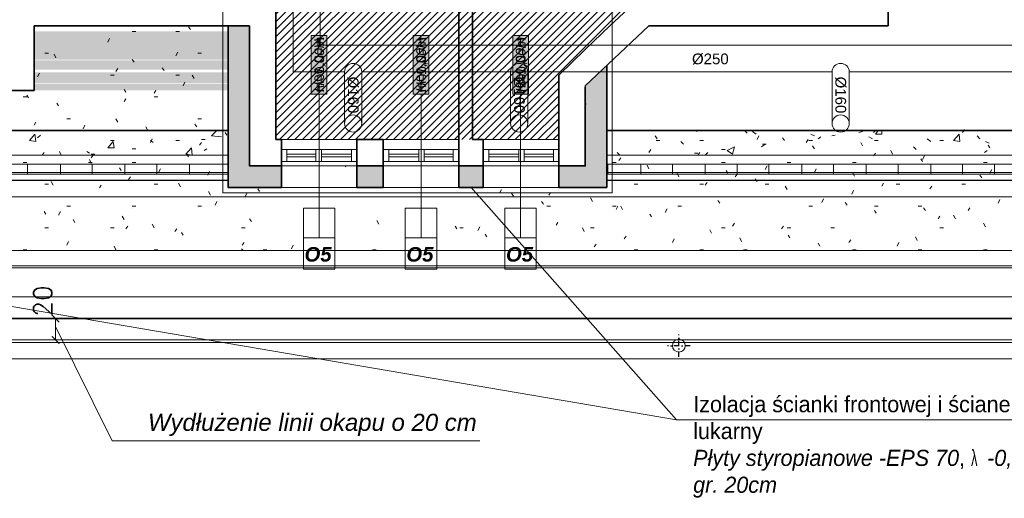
# Model space of a CAD drawing. Header units: millimetres. Extents: x -740 to 33545, y -26688 to 22494.
# Tile 56 of 256: x 10553 to 11469, y 5886 to 6331. Entities that reach past the tile are written whole.
import ezdxf
from ezdxf.lldxf.tags import DXFTag

# ---------------------------------------------------------------- set-up
doc = ezdxf.new("R2010")
doc.units = ezdxf.units.MM
doc.header["$MEASUREMENT"] = 0
for name, pattern in [('AUSGEZOGEN', [0]), ('CENTERX2', [101.6, 63.5, -12.7, 12.7, -12.7]), ('STRICHPUNKTX2', [2, 1, -0.5, 0, -0.5])]:
    doc.linetypes.add(name, pattern=pattern)
doc.layers.get('Defpoints').update_dxf_attribs({"color": 252})
doc.layers.add('_B___I__', color=252, linetype='AUSGEZOGEN')
doc.layers.add('_IS_EKO_Opis_Wentylacja', color=7, linetype='CENTERX2')
for name, color, linetype, lineweight in [('_IS_EKO_Wentylacja_Czerpnia', 72, 'Continuous', 20), ('_IS_Nawiew', 5, 'Continuous', 20), ('A_istniejące ściany', 252, 'Continuous', 35), ('A_izolacja', 252, 'Continuous', 9), ('A_l.przerywana', 252, 'ICAD_ISO03W100', 9), ('A_l.widokowa', 252, 'Continuous', 18), ('A_okna wymieniane', 252, 'Continuous', 15), ('A_opisy', 252, 'Continuous', 15), ('l. przerywana', 252, 'ICAD_ISO03W100', 9), ('l.przerywana', 252, 'ICAD_ISO03W100', 5), ('linia opisowa', 252, 'Continuous', 9), ('Nowe_820-G Rysunki Obrazki_Nr_pióra__1', 252, 'Continuous', 13), ('Nowe_820-G Rysunki Obrazki_Nr_pióra__101', 252, 'Continuous', 5), ('Nowe_820-G Rysunki Obrazki_Nr_pióra__19', 252, 'Continuous', 0), ('Nowe_820-G Rysunki Obrazki_Nr_pióra__22', 252, 'Continuous', 25), ('Nowe_820-G Rysunki Obrazki_Nr_pióra__23', 252, 'Continuous', 15), ('wymiarowanie', 252, 'Continuous', 9)]:
    doc.layers.add(name, color=color, linetype=linetype, lineweight=lineweight)
doc.layers.add('UWAGI_podłoga na legarachdo rozbiórki', color=252, linetype='Continuous', lineweight=13, plot=False)
doc.styles.add('Arial', font='arial.ttf')
doc.styles.add('ARIALL', font='GOTHIC.TTF', dxfattribs={"height": 40})
doc.styles.add('styl2', font='simplex.shx')
tags = doc.linetypes.add('ICAD_ISO03W100', pattern=[30, 12, -18]).pattern_tags.tags
tags[6:7] = [DXFTag(74, 4), DXFTag(75, 0), DXFTag(340, '0'), DXFTag(46, 1.0), DXFTag(50, 0.0), DXFTag(44, 0.0), DXFTag(45, 0.0)]
tags[4:5] = [DXFTag(74, 4), DXFTag(75, 0), DXFTag(340, '0'), DXFTag(46, 1.0), DXFTag(50, 0.0), DXFTag(44, 0.0), DXFTag(45, 0.0)]
doc.dimstyles.new('Skala 1-100', dxfattribs={"dimtxt": 17, "dimasz": 7, "dimexe": 1, "dimexo": 1, "dimgap": 1.5, "dimtad": 1, "dimdec": 1, "dimrnd": 0.5, "dimtxsty": 'styl2', "dimblk": 'ARCHTICK', "dimcen": 7, "dimadec": 0, "dimazin": 0, "dimtfac": 1, "dimtdec": 1, "dimtmove": 1, "dimatfit": 3, "dimldrblk": 'ARCHTICK', "dimfxl": 0, "dimlwd": -1, "dimlwe": -1, "dimarcsym": 0})

# ---------------------------------------------------------------- blocks, each defined once
blk = doc.blocks.new('_ArchTick')
at = {"color": 0, "linetype": 'ByBlock', "const_width": 0.15}
blk.add_lwpolyline([(-0.5, -0.5), (0.5, 0.5)], dxfattribs=at)
blk = doc.blocks.new('*D1882')
at = {"layer": 'Defpoints', "color": 0}
for p in [(10618.28, 6053.28), (10586.16, 6033.28), (10618.28, 6033.28)]:
    blk.add_point(p, dxfattribs=at)
at = {"layer": 'wymiarowanie', "color": 0}
for p, q in [((10601.16, 6053.28), (10585.16, 6053.28)), ((10586.16, 6053.28), (10586.16, 6033.28)), ((10601.16, 6033.28), (10585.16, 6033.28))]:
    blk.add_line(p, q, dxfattribs=at)
at = {"layer": 'wymiarowanie', "color": 0, "xscale": 7, "yscale": 7, "zscale": 7}
for p, rotation in [((10586.16, 6053.28), 90), ((10586.16, 6033.28), 270)]:
    blk.add_blockref('_ArchTick', p, dxfattribs=dict(at, rotation=rotation))
at = {"layer": 'wymiarowanie', "color": 0, "insert": (10574.23, 6069.53), "char_height": 17, "attachment_point": 5, "rotation": 90, "style": 'styl2'}
blk.add_mtext('20', dxfattribs=at)

msp = doc.modelspace()

# ---------------------------------------------------------------- hatches: boundary and pattern name
at = {"layer": 'A_izolacja'}
h = msp.add_hatch(dxfattribs=at)
h.set_pattern_fill('OCTAGON', color=256, scale=5, style=0)
h.set_pattern_definition([(315, (0, 1.45), (5.0000015, -1e-15), [2.05061, -5.02046]), (0, (1.45, 0), (5, 5), [2.1, -2.9]), (45, (3.55, 0), (6e-16, 5.0000015), [2.05061, -5.02046]), (135, (5, 3.55), (-5.0000015, 6e-16), [2.05061, -5.02046]), (225, (1.45, 5), (-1e-15, -5.0000015), [2.05061, -5.02046]), (270, (0, 3.55), (5, -5), [2.1, -2.9])])
h.paths.add_polyline_path([(10746.74, 6189.27), (10746.74, 6187.58), (10746.74, 6181.65), (10746.74, 6175.2), (10796.37, 6175.2), (10796.37, 6195.2), (10766.74, 6195.2), (10766.74, 6325.58), (10746.74, 6325.58), (10746.74, 6228.22), (10746.74, 6205.36), (10746.74, 6196.89)])
h.paths.add_polyline_path([(11054.61, 6175.2), (11099.16, 6175.2), (11099.16, 6181.65), (11099.16, 6187.58), (11099.16, 6189.27), (11099.16, 6196.89), (11099.16, 6205.36), (11099.16, 6228.22), (11099.16, 6288.56), (11079.16, 6269.7), (11079.16, 6254.46), (11079.16, 6195.2), (11054.61, 6195.2)])
h.paths.add_polyline_path([(10891.2, 6175.2), (10891.2, 6195.2), (10866.65, 6195.2), (10866.65, 6175.2)])
h.paths.add_polyline_path([(10984.33, 6175.2), (10984.33, 6195.2), (10961.47, 6195.2), (10961.47, 6175.2)])
at = {"layer": 'A_opisy', "ltscale": 0.3}
for points in [[(10824.21, 6316.75), (10824.21, 6262.2), (10838.81, 6262.2), (10838.81, 6316.75)], [(10824.21, 6316.75), (10824.21, 6262.2), (10838.81, 6262.2), (10838.81, 6316.75)], [(10824.21, 6316.75), (10824.21, 6262.2), (10838.81, 6262.2), (10838.81, 6316.75)], [(10824.21, 6316.75), (10824.21, 6262.2), (10838.81, 6262.2), (10838.81, 6316.75)], [(10919.03, 6316.75), (10919.03, 6262.2), (10933.64, 6262.2), (10933.64, 6316.75)], [(10919.03, 6316.75), (10919.03, 6262.2), (10933.64, 6262.2), (10933.64, 6316.75)], [(10919.03, 6316.75), (10919.03, 6262.2), (10933.64, 6262.2), (10933.64, 6316.75)], [(10919.03, 6316.75), (10919.03, 6262.2), (10933.64, 6262.2), (10933.64, 6316.75)], [(11011.74, 6316.75), (11011.74, 6262.2), (11026.35, 6262.2), (11026.35, 6316.75)], [(11011.74, 6316.75), (11011.74, 6262.2), (11026.35, 6262.2), (11026.35, 6316.75)], [(11011.74, 6316.75), (11011.74, 6262.2), (11026.35, 6262.2), (11026.35, 6316.75)], [(11011.74, 6316.75), (11011.74, 6262.2), (11026.35, 6262.2), (11026.35, 6316.75)]]:
    msp.add_hatch(color=256, dxfattribs=at).paths.add_polyline_path(points)
at = {"layer": 'Nowe_820-G Rysunki Obrazki_Nr_pióra__1', "linetype": 'Continuous', "lineweight": 0}
for points in [[(10566.08, 6319.66), (10766.74, 6319.66), (10766.74, 6320.5), (10566.08, 6320.5)], [(10566.08, 6318.81), (10766.74, 6318.81), (10766.74, 6319.66), (10566.08, 6319.66)], [(10566.08, 6317.96), (10766.74, 6317.96), (10766.74, 6318.81), (10566.08, 6318.81)], [(10566.08, 6317.12), (10766.74, 6317.12), (10766.74, 6317.96), (10566.08, 6317.96)], [(10566.08, 6316.27), (10766.74, 6316.27), (10766.74, 6317.12), (10566.08, 6317.12)], [(10566.08, 6315.42), (10766.74, 6315.42), (10766.74, 6316.27), (10566.08, 6316.27)], [(10566.08, 6314.58), (10766.74, 6314.58), (10766.74, 6315.42), (10566.08, 6315.42)], [(10566.08, 6313.73), (10766.74, 6313.73), (10766.74, 6314.58), (10566.08, 6314.58)], [(10566.08, 6312.88), (10766.74, 6312.88), (10766.74, 6313.73), (10566.08, 6313.73)], [(10566.08, 6312.04), (10766.74, 6312.04), (10766.74, 6312.88), (10566.08, 6312.88)], [(10566.08, 6311.19), (10766.74, 6311.19), (10766.74, 6312.04), (10566.08, 6312.04)], [(10566.08, 6310.34), (10766.74, 6310.34), (10766.74, 6311.19), (10566.08, 6311.19)], [(10566.08, 6309.5), (10766.74, 6309.5), (10766.74, 6310.34), (10566.08, 6310.34)], [(10566.08, 6308.65), (10766.74, 6308.65), (10766.74, 6309.5), (10566.08, 6309.5)], [(10566.08, 6307.8), (10766.74, 6307.8), (10766.74, 6308.65), (10566.08, 6308.65)], [(10566.08, 6306.96), (10766.74, 6306.96), (10766.74, 6307.8), (10566.08, 6307.8)], [(10566.08, 6306.11), (10766.74, 6306.11), (10766.74, 6306.96), (10566.08, 6306.96)], [(10566.08, 6305.26), (10766.74, 6305.26), (10766.74, 6306.11), (10566.08, 6306.11)], [(10566.08, 6304.42), (10766.74, 6304.42), (10766.74, 6305.26), (10566.08, 6305.26)], [(10566.08, 6303.57), (10766.74, 6303.57), (10766.74, 6304.42), (10566.08, 6304.42)], [(10566.08, 6302.72), (10766.74, 6302.72), (10766.74, 6303.57), (10566.08, 6303.57)], [(10566.08, 6301.88), (10766.74, 6301.88), (10766.74, 6302.72), (10566.08, 6302.72)], [(10566.08, 6301.03), (10766.74, 6301.03), (10766.74, 6301.88), (10566.08, 6301.88)], [(10566.08, 6300.18), (10766.74, 6300.18), (10766.74, 6301.03), (10566.08, 6301.03)], [(10566.08, 6299.34), (10766.74, 6299.34), (10766.74, 6300.18), (10566.08, 6300.18)], [(10566.08, 6298.49), (10766.74, 6298.49), (10766.74, 6299.34), (10566.08, 6299.34)], [(10566.08, 6297.64), (10766.74, 6297.64), (10766.74, 6298.49), (10566.08, 6298.49)], [(10566.08, 6296.8), (10766.74, 6296.8), (10766.74, 6297.64), (10566.08, 6297.64)], [(10566.08, 6295.95), (10766.74, 6295.95), (10766.74, 6296.8), (10566.08, 6296.8)], [(10566.08, 6295.1), (10766.74, 6295.1), (10766.74, 6295.95), (10566.08, 6295.95)], [(10566.08, 6294.26), (10766.74, 6294.26), (10766.74, 6295.1), (10566.08, 6295.1)], [(10566.08, 6292.56), (10766.74, 6292.56), (10766.74, 6293.41), (10566.08, 6293.41)], [(10566.08, 6291.72), (10766.74, 6291.72), (10766.74, 6292.56), (10566.08, 6292.56)], [(10566.08, 6290.87), (10766.74, 6290.87), (10766.74, 6291.72), (10566.08, 6291.72)], [(10566.08, 6290.02), (10766.74, 6290.02), (10766.74, 6290.87), (10566.08, 6290.87)], [(10566.08, 6289.18), (10766.74, 6289.18), (10766.74, 6290.02), (10566.08, 6290.02)], [(10566.08, 6288.33), (10766.74, 6288.33), (10766.74, 6289.18), (10566.08, 6289.18)], [(10566.08, 6287.48), (10766.74, 6287.48), (10766.74, 6288.33), (10566.08, 6288.33)], [(10566.08, 6286.64), (10766.74, 6286.64), (10766.74, 6287.48), (10566.08, 6287.48)], [(10566.08, 6285.79), (10766.74, 6285.79), (10766.74, 6286.64), (10566.08, 6286.64)], [(10566.08, 6284.94), (10766.74, 6284.94), (10766.74, 6285.79), (10566.08, 6285.79)], [(10566.08, 6281.56), (10766.74, 6281.56), (10766.74, 6282.4), (10566.08, 6282.4)], [(10566.08, 6280.71), (10766.74, 6280.71), (10766.74, 6281.56), (10566.08, 6281.56)], [(10566.08, 6279.86), (10766.74, 6279.86), (10766.74, 6280.71), (10566.08, 6280.71)], [(10566.08, 6279.02), (10766.74, 6279.02), (10766.74, 6279.86), (10566.08, 6279.86)], [(10566.08, 6278.17), (10766.74, 6278.17), (10766.74, 6279.02), (10566.08, 6279.02)], [(10566.08, 6277.32), (10766.74, 6277.32), (10766.74, 6278.17), (10566.08, 6278.17)], [(10566.08, 6276.48), (10766.74, 6276.48), (10766.74, 6277.32), (10566.08, 6277.32)], [(10566.08, 6275.63), (10766.74, 6275.63), (10766.74, 6276.48), (10566.08, 6276.48)], [(10566.08, 6274.78), (10766.74, 6274.78), (10766.74, 6275.63), (10566.08, 6275.63)], [(10566.08, 6273.94), (10766.74, 6273.94), (10766.74, 6274.78), (10566.08, 6274.78)], [(10566.08, 6273.09), (10766.74, 6273.09), (10766.74, 6273.94), (10566.08, 6273.94)], [(10566.08, 6272.24), (10766.74, 6272.24), (10766.74, 6273.09), (10566.08, 6273.09)], [(10566.08, 6270.55), (10766.74, 6270.55), (10766.74, 6271.4), (10566.08, 6271.4)], [(10566.08, 6269.7), (10766.74, 6269.7), (10766.74, 6270.55), (10566.08, 6270.55)], [(10566.08, 6265.47), (10766.74, 6265.47), (10766.74, 6269.7), (10566.08, 6269.7)]]:
    msp.add_hatch(color=256, dxfattribs=at).paths.add_polyline_path(points)
at = {"layer": 'UWAGI_podłoga na legarachdo rozbiórki'}
h = msp.add_hatch(dxfattribs=at)
h.set_pattern_fill('ANSI31', color=256, scale=40, style=0)
h.paths.add_polyline_path([(10566.08, 6820.04), (11336.55, 6820.04), (11336.55, 6350.14), (10566.08, 6350.14)])
h.paths.add_polyline_path([(11128.27, 6350.14), (10791.29, 6350.14), (10791.29, 6219.75), (11054.61, 6219.75), (11054.61, 6279.86)])

# ---------------------------------------------------------------- linework, layer by layer
at = {"layer": '_B___I__', "linetype": 'STRICHPUNKTX2', "ltscale": 5}
for p, q in [((11166.34, 6017.46), (11166.34, 6038.46)), ((11176.84, 6027.96), (11155.84, 6027.96))]:
    msp.add_line(p, q, dxfattribs=at)
at = {"layer": '_IS_EKO_Wentylacja_Czerpnia'}
msp.add_line((10656.92, 6155.68), (10656.92, 6155.68), dxfattribs=at)
at = {"layer": '_IS_Nawiew'}
for p, q in [((10832.39, 6393.05), (10832.39, 6307.7)), ((10807.39, 6368.05), (10807.39, 6282.7)), ((10832.39, 6307.7), (11670.67, 6307.7)), ((10807.39, 6282.7), (10855.11, 6282.7)), ((10855.11, 6234.75), (10855.11, 6282.7)), ((10871.11, 6282.7), (11308.93, 6282.7)), ((10871.11, 6234.75), (10871.11, 6282.7)), ((11009.75, 6234.75), (11009.75, 6282.7)), ((11025.75, 6234.75), (11025.75, 6282.7)), ((11308.93, 6234.75), (11308.93, 6282.7)), ((11324.93, 6282.7), (11501.12, 6282.7)), ((11324.93, 6234.75), (11324.93, 6282.7))]:
    msp.add_line(p, q, dxfattribs=at)
for centre in [(10863.11, 6234.75), (11017.75, 6234.75), (11316.93, 6234.75)]:
    msp.add_circle(centre, 8, dxfattribs=at)
for centre in [(10863.11, 6282.7), (11017.75, 6282.7), (11316.93, 6282.7)]:
    msp.add_arc(centre, 8, 0.00311, 180.00296, dxfattribs=at)
at = {"layer": 'A_istniejące ściany', "linetype": 'Continuous'}
for points in [[(11361.1, 6325.58), (11361.1, 6825.12)], [(10961.47, 6795.48), (10961.47, 6236.68)], [(10974.17, 6795.48), (10974.17, 6236.68)], [(10791.29, 6350.14), (10791.29, 6236.68)], [(11128.27, 6350.14), (11102.02, 6325.58)], [(10566.08, 6325.58), (10566.08, 6290.02)], [(10766.74, 6325.58), (10566.08, 6325.58)], [(10766.74, 6325.58), (10566.08, 6325.58)], [(10566.08, 6325.58), (10566.08, 6265.47)], [(11079.16, 6269.7), (11138.43, 6325.58)], [(11079.16, 6303.57), (11102.02, 6325.58)], [(11138.43, 6325.58), (11079.16, 6269.7)], [(11336.55, 6325.58), (11138.43, 6325.58)], [(11361.1, 6325.58), (11138.43, 6325.58)], [(11079.16, 6303.57), (11054.61, 6279.86)], [(11054.61, 6279.86), (11054.61, 6195.2)], [(10566.08, 6265.47), (10177.46, 6265.47)], [(10791.29, 6219.75), (10791.29, 6236.68)], [(10961.47, 6219.75), (10961.47, 6236.68)], [(10974.17, 6219.75), (10974.17, 6236.68)], [(10791.29, 6219.75), (10796.37, 6219.75)], [(10796.37, 6195.2), (10796.37, 6219.75)], [(10796.37, 6195.2), (10796.37, 6219.75)], [(10796.37, 6195.2), (10796.37, 6219.75)], [(10866.65, 6219.75), (10891.2, 6219.75)], [(10866.65, 6195.2), (10866.65, 6219.75)], [(10866.65, 6195.2), (10866.65, 6219.75)], [(10866.65, 6195.2), (10866.65, 6219.75)], [(10891.2, 6195.2), (10891.2, 6219.75)], [(10891.2, 6195.2), (10891.2, 6219.75)], [(10891.2, 6195.2), (10891.2, 6219.75)], [(10961.47, 6195.2), (10961.47, 6219.75)], [(10961.47, 6195.2), (10961.47, 6219.75)], [(10961.47, 6195.2), (10961.47, 6219.75)], [(10984.33, 6219.75), (10974.17, 6219.75)], [(10984.33, 6195.2), (10984.33, 6219.75)], [(10984.33, 6195.2), (10984.33, 6219.75)], [(10984.33, 6195.2), (10984.33, 6219.75)], [(10866.65, 6199.43), (10866.65, 6210.44)], [(10866.65, 6210.44), (10866.65, 6199.43)], [(10891.2, 6210.44), (10891.2, 6199.43)], [(10891.2, 6210.44), (10891.2, 6199.43)], [(10961.47, 6199.43), (10961.47, 6210.44)], [(10961.47, 6210.44), (10961.47, 6199.43)], [(10984.33, 6210.44), (10984.33, 6199.43)], [(10984.33, 6210.44), (10984.33, 6199.43)], [(10866.65, 6195.2), (10866.65, 6196.89)], [(10891.2, 6195.2), (10891.2, 6196.89)], [(10961.47, 6195.2), (10961.47, 6196.89)], [(10984.33, 6195.2), (10984.33, 6196.89)], [(10866.65, 6195.2), (10891.2, 6195.2)], [(10984.33, 6195.2), (10961.47, 6195.2)]]:
    msp.add_lwpolyline(points, dxfattribs=at)
at = {"layer": 'A_izolacja', "lineweight": 35}
for p, q in [((10032.36, 6228.22), (10746.74, 6228.22)), ((10796.37, 6195.2), (10796.37, 6175.2)), ((11054.61, 6195.2), (11054.61, 6175.2))]:
    msp.add_line(p, q, dxfattribs=at)
for points in [[(11099.16, 6228.22), (11707.39, 6228.22), (11709.08, 7556.64), (11261.19, 7553.25), (11261.19, 7013.08), (11169.43, 7013.08)], [(10796.37, 6175.2), (10746.74, 6175.2), (10746.74, 6325.58)], [(10796.37, 6195.2), (10766.74, 6195.2), (10766.74, 6325.58)], [(11054.61, 6175.2), (11099.16, 6175.2), (11099.16, 6288.86)], [(11054.61, 6195.2), (11079.16, 6195.2), (11079.16, 6268.86)]]:
    msp.add_lwpolyline(points, dxfattribs=at)
for points in [[(10866.65, 6195.2), (10891.2, 6195.2), (10891.2, 6175.2), (10866.65, 6175.2)], [(10961.47, 6195.2), (10984.33, 6195.2), (10984.33, 6175.2), (10961.47, 6175.2)]]:
    msp.add_lwpolyline(points, close=True, dxfattribs=at)
at = {"layer": 'A_l.przerywana', "lineweight": 35}
msp.add_lwpolyline([(8847.19, 7722.4), (8847.19, 6053.28), (11882.33, 6053.28), (11882.33, 7728.19), (11086.25, 7728.19), (11086.25, 7188.02), (9643.26, 7188.02), (9643.26, 7722.4)], close=True, dxfattribs=at)
at = {"layer": 'A_l.przerywana', "ltscale": 0.5}
msp.add_lwpolyline([(10741.74, 6170.2), (11104.16, 6170.2), (11104.16, 6451.25), (10741.74, 6451.25)], close=True, dxfattribs=at)
at = {"layer": 'A_l.przerywana', "linetype": 'ICAD_ISO03W100', "lineweight": 13}
for points in [[(8910.37, 6116.46), (11819.15, 6116.46)], [(8867.19, 6073.28), (11819.15, 6073.28)]]:
    msp.add_lwpolyline(points, dxfattribs=at)
at = {"layer": 'A_l.widokowa'}
for p in [(10796.37, 6175.2), (11061.38, 6175.2)]:
    msp.add_line(p, (11054.61, 6175.2), dxfattribs=at)
for points in [[(8809.69, 7759.9), (8809.69, 6015.78), (11919.83, 6015.78), (11919.83, 7765.69), (11048.75, 7765.69), (11048.75, 7225.52), (9680.76, 7225.52), (9680.76, 7759.9)], [(8824.69, 7744.9), (8824.69, 6030.78), (11904.83, 6030.78), (11904.83, 7750.69), (11063.75, 7750.69), (11063.75, 7210.52), (9665.76, 7210.52), (9665.76, 7744.9)], [(8827.19, 7742.4), (8827.19, 6033.28), (11902.33, 6033.28), (11902.33, 7748.19), (11066.25, 7748.19), (11066.25, 7208.02), (9663.26, 7208.02), (9663.26, 7742.4)], [(8894.25, 7675.33), (8894.25, 6100.34), (11835.26, 6100.34), (11835.26, 7681.13), (11133.32, 7681.13), (11133.32, 7140.95), (9596.19, 7140.95), (9596.19, 7675.33)], [(8896.25, 7673.33), (8896.25, 6102.34), (11833.26, 6102.34), (11833.26, 7679.13), (11135.32, 7679.13), (11135.32, 7138.95), (9594.19, 7138.95), (9594.19, 7673.33)]]:
    msp.add_lwpolyline(points, close=True, dxfattribs=at)
at = {"layer": 'A_okna wymieniane', "linetype": 'Continuous'}
for points in [[(10801.45, 6210.44), (10796.37, 6210.44)], [(10796.37, 6210.44), (10796.37, 6199.43)], [(10796.37, 6210.44), (10796.37, 6199.43)], [(10866.65, 6210.44), (10796.37, 6210.44)], [(10801.45, 6199.43), (10801.45, 6210.44)], [(10801.45, 6210.44), (10801.45, 6199.43)], [(10801.45, 6210.44), (10828.55, 6210.44)], [(10828.55, 6206.2), (10801.45, 6206.2)], [(10801.45, 6206.2), (10801.45, 6203.66)], [(10801.45, 6206.2), (10801.45, 6203.66)], [(10828.55, 6206.2), (10801.45, 6206.2)], [(10833.63, 6210.44), (10828.55, 6210.44)], [(10828.55, 6210.44), (10828.55, 6199.43)], [(10828.55, 6210.44), (10828.55, 6199.43)], [(10828.55, 6203.66), (10828.55, 6206.2)], [(10828.55, 6206.2), (10828.55, 6203.66)], [(10833.63, 6199.43), (10833.63, 6210.44)], [(10833.63, 6210.44), (10833.63, 6199.43)], [(10833.63, 6210.44), (10861.57, 6210.44)], [(10861.57, 6206.2), (10833.63, 6206.2)], [(10833.63, 6206.2), (10833.63, 6203.66)], [(10833.63, 6206.2), (10833.63, 6203.66)], [(10861.57, 6206.2), (10833.63, 6206.2)], [(10866.65, 6210.44), (10861.57, 6210.44)], [(10861.57, 6210.44), (10861.57, 6199.43)], [(10861.57, 6210.44), (10861.57, 6199.43)], [(10861.57, 6203.66), (10861.57, 6206.2)], [(10861.57, 6206.2), (10861.57, 6203.66)], [(10896.28, 6210.44), (10891.2, 6210.44)], [(10961.47, 6210.44), (10891.2, 6210.44)], [(10896.28, 6199.43), (10896.28, 6210.44)], [(10896.28, 6210.44), (10896.28, 6199.43)], [(10896.28, 6210.44), (10924.22, 6210.44)], [(10924.22, 6206.2), (10896.28, 6206.2)], [(10896.28, 6206.2), (10896.28, 6203.66)], [(10896.28, 6206.2), (10896.28, 6203.66)], [(10924.22, 6206.2), (10896.28, 6206.2)], [(10929.3, 6210.44), (10924.22, 6210.44)], [(10924.22, 6210.44), (10924.22, 6199.43)], [(10924.22, 6210.44), (10924.22, 6199.43)], [(10924.22, 6203.66), (10924.22, 6206.2)], [(10924.22, 6206.2), (10924.22, 6203.66)], [(10929.3, 6199.43), (10929.3, 6210.44)], [(10929.3, 6210.44), (10929.3, 6199.43)], [(10929.3, 6210.44), (10956.39, 6210.44)], [(10956.39, 6206.2), (10929.3, 6206.2)], [(10929.3, 6206.2), (10929.3, 6203.66)], [(10929.3, 6206.2), (10929.3, 6203.66)], [(10956.39, 6206.2), (10929.3, 6206.2)], [(10961.47, 6210.44), (10956.39, 6210.44)], [(10956.39, 6210.44), (10956.39, 6199.43)], [(10956.39, 6210.44), (10956.39, 6199.43)], [(10956.39, 6203.66), (10956.39, 6206.2)], [(10956.39, 6206.2), (10956.39, 6203.66)], [(10989.41, 6210.44), (10984.33, 6210.44)], [(11054.61, 6210.44), (10984.33, 6210.44)], [(10989.41, 6199.43), (10989.41, 6210.44)], [(10989.41, 6210.44), (10989.41, 6199.43)], [(10989.41, 6210.44), (11017.35, 6210.44)], [(11017.35, 6206.2), (10989.41, 6206.2)], [(10989.41, 6206.2), (10989.41, 6203.66)], [(10989.41, 6206.2), (10989.41, 6203.66)], [(11017.35, 6206.2), (10989.41, 6206.2)], [(11022.43, 6210.44), (11017.35, 6210.44)], [(11017.35, 6210.44), (11017.35, 6199.43)], [(11017.35, 6210.44), (11017.35, 6199.43)], [(11017.35, 6203.66), (11017.35, 6206.2)], [(11017.35, 6206.2), (11017.35, 6203.66)], [(11022.43, 6199.43), (11022.43, 6210.44)], [(11022.43, 6210.44), (11022.43, 6199.43)], [(11022.43, 6210.44), (11049.53, 6210.44)], [(11049.53, 6206.2), (11022.43, 6206.2)], [(11022.43, 6206.2), (11022.43, 6203.66)], [(11022.43, 6206.2), (11022.43, 6203.66)], [(11049.53, 6206.2), (11022.43, 6206.2)], [(11054.61, 6210.44), (11049.53, 6210.44)], [(11049.53, 6210.44), (11049.53, 6199.43)], [(11049.53, 6210.44), (11049.53, 6199.43)], [(11049.53, 6203.66), (11049.53, 6206.2)], [(11049.53, 6206.2), (11049.53, 6203.66)], [(11054.61, 6199.43), (11054.61, 6210.44)], [(11054.61, 6210.44), (11054.61, 6199.43)], [(10796.37, 6199.43), (10801.45, 6199.43)], [(10796.37, 6199.43), (10866.65, 6199.43)], [(10801.45, 6203.66), (10828.55, 6203.66)], [(10801.45, 6203.66), (10828.55, 6203.66)], [(10828.55, 6199.43), (10801.45, 6199.43)], [(10828.55, 6199.43), (10833.63, 6199.43)], [(10833.63, 6203.66), (10861.57, 6203.66)], [(10833.63, 6203.66), (10861.57, 6203.66)], [(10861.57, 6199.43), (10833.63, 6199.43)], [(10861.57, 6199.43), (10866.65, 6199.43)], [(10891.2, 6199.43), (10896.28, 6199.43)], [(10891.2, 6199.43), (10961.47, 6199.43)], [(10896.28, 6203.66), (10924.22, 6203.66)], [(10896.28, 6203.66), (10924.22, 6203.66)], [(10924.22, 6199.43), (10896.28, 6199.43)], [(10924.22, 6199.43), (10929.3, 6199.43)], [(10929.3, 6203.66), (10956.39, 6203.66)], [(10929.3, 6203.66), (10956.39, 6203.66)], [(10956.39, 6199.43), (10929.3, 6199.43)], [(10956.39, 6199.43), (10961.47, 6199.43)], [(10984.33, 6199.43), (10989.41, 6199.43)], [(10984.33, 6199.43), (11054.61, 6199.43)], [(10989.41, 6203.66), (11017.35, 6203.66)], [(10989.41, 6203.66), (11017.35, 6203.66)], [(11017.35, 6199.43), (10989.41, 6199.43)], [(11017.35, 6199.43), (11022.43, 6199.43)], [(11022.43, 6203.66), (11049.53, 6203.66)], [(11022.43, 6203.66), (11049.53, 6203.66)], [(11049.53, 6199.43), (11022.43, 6199.43)], [(11049.53, 6199.43), (11054.61, 6199.43)]]:
    msp.add_lwpolyline(points, dxfattribs=at)
at = {"layer": 'A_opisy'}
for p, q in [((10831.51, 6261.93), (10831.51, 6128.46)), ((10926.34, 6261.93), (10926.34, 6128.46)), ((11019.05, 6261.93), (11019.05, 6128.46))]:
    msp.add_line(p, q, dxfattribs=at)
at = {"layer": 'A_opisy', "ltscale": 0.3}
for points in [[(10824.21, 6316.75), (10824.21, 6262.2), (10838.81, 6262.2), (10838.81, 6316.75)], [(10824.21, 6316.75), (10824.21, 6262.2), (10838.81, 6262.2), (10838.81, 6316.75)], [(10824.21, 6316.75), (10824.21, 6262.2), (10838.81, 6262.2), (10838.81, 6316.75)], [(10824.21, 6316.75), (10824.21, 6262.2), (10838.81, 6262.2), (10838.81, 6316.75)], [(10919.03, 6316.75), (10919.03, 6262.2), (10933.64, 6262.2), (10933.64, 6316.75)], [(10919.03, 6316.75), (10919.03, 6262.2), (10933.64, 6262.2), (10933.64, 6316.75)], [(10919.03, 6316.75), (10919.03, 6262.2), (10933.64, 6262.2), (10933.64, 6316.75)], [(10919.03, 6316.75), (10919.03, 6262.2), (10933.64, 6262.2), (10933.64, 6316.75)], [(11011.74, 6316.75), (11011.74, 6262.2), (11026.35, 6262.2), (11026.35, 6316.75)], [(11011.74, 6316.75), (11011.74, 6262.2), (11026.35, 6262.2), (11026.35, 6316.75)], [(11011.74, 6316.75), (11011.74, 6262.2), (11026.35, 6262.2), (11026.35, 6316.75)], [(11011.74, 6316.75), (11011.74, 6262.2), (11026.35, 6262.2), (11026.35, 6316.75)], [(10816.9, 6155.86), (10816.9, 6128.46), (10831.51, 6128.46), (10831.51, 6155.86)], [(10831.51, 6155.86), (10831.51, 6128.46), (10846.11, 6128.46), (10846.11, 6155.86)], [(10911.73, 6155.86), (10911.73, 6128.46), (10926.34, 6128.46), (10926.34, 6155.86)], [(10926.34, 6155.86), (10926.34, 6128.46), (10940.94, 6128.46), (10940.94, 6155.86)], [(11004.44, 6155.86), (11004.44, 6128.46), (11019.05, 6128.46), (11019.05, 6155.86)], [(11019.05, 6155.86), (11019.05, 6128.46), (11033.65, 6128.46), (11033.65, 6155.86)], [(10846.11, 6128.46), (10846.11, 6099.25), (10816.9, 6099.25), (10816.9, 6128.46)], [(10940.94, 6128.46), (10940.94, 6099.25), (10911.73, 6099.25), (10911.73, 6128.46)], [(11033.65, 6128.46), (11033.65, 6099.25), (11004.44, 6099.25), (11004.44, 6128.46)]]:
    msp.add_lwpolyline(points, close=True, dxfattribs=at)
at = {"layer": 'l. przerywana', "ltscale": 0.2}
msp.add_circle((11166.34, 6027.96), 6, dxfattribs=at)
at = {"layer": 'l.przerywana'}
msp.add_lwpolyline([(9904.19, 7702.4), (8867.19, 7702.4), (8867.19, 6073.28), (11862.33, 6073.28), (11862.33, 7708.19), (11106.25, 7708.19), (11106.25, 7168.02), (9904.19, 7168.02), (9904.19, 7702.4), (8867.19, 7702.4)], dxfattribs=at)
msp.add_lwpolyline([(9904.19, 7702.4), (8867.19, 7702.4), (8867.19, 6073.28), (11862.33, 6073.28), (11862.33, 7708.19), (11106.25, 7708.19), (11106.25, 7168.02), (9904.19, 7168.02), (9904.19, 7702.4), (8867.19, 7702.4)], dxfattribs=at)
msp.add_lwpolyline([(8910.51, 7659.07), (8910.51, 6116.61), (11819, 6116.61), (11819, 7664.86), (11149.58, 7664.86), (11149.58, 7124.69), (9860.86, 7124.69), (9860.86, 7659.07)], close=True, dxfattribs=at)
at = {"layer": 'Nowe_820-G Rysunki Obrazki_Nr_pióra__1', "linetype": 'Continuous', "lineweight": 13}
for points in [[(10766.74, 6195.2), (10766.74, 6325.58)], [(11079.16, 6269.7), (11079.16, 6195.2)], [(10831.51, 6225.68), (10831.51, 6195.2)], [(10926.34, 6225.68), (10926.34, 6195.2)], [(11019.05, 6225.68), (11019.05, 6195.2)], [(10796.37, 6219.75), (10866.65, 6219.75)], [(10866.65, 6219.75), (10796.37, 6219.75)], [(10891.2, 6219.75), (10961.47, 6219.75)], [(10961.47, 6219.75), (10891.2, 6219.75)], [(10984.33, 6219.75), (11054.61, 6219.75)], [(11054.61, 6219.75), (10984.33, 6219.75)], [(11054.61, 6195.2), (11054.61, 6219.75)], [(11054.61, 6195.2), (11054.61, 6219.75)], [(10796.37, 6195.2), (10796.37, 6196.89)], [(11054.61, 6196.89), (11054.61, 6195.2)], [(10866.65, 6195.2), (10796.37, 6195.2)], [(10796.37, 6195.2), (10866.65, 6195.2)], [(10961.47, 6195.2), (10891.2, 6195.2)], [(10891.2, 6195.2), (10961.47, 6195.2)], [(11054.61, 6195.2), (10984.33, 6195.2)], [(10984.33, 6195.2), (11054.61, 6195.2)], [(11001.27, 6195.2), (11011.43, 6195.2)], [(11079.16, 6195.2), (11054.61, 6195.2)]]:
    msp.add_lwpolyline(points, dxfattribs=at)
at = {"layer": 'Nowe_820-G Rysunki Obrazki_Nr_pióra__101', "linetype": 'Continuous', "lineweight": 5}
for points in [[(10766.74, 6266.32), (10766.74, 6236.68)], [(11079.16, 6266.32), (11079.16, 6236.68)], [(10561.85, 6218.9), (10566.93, 6224.83)], [(10567.77, 6218.06), (10566.93, 6224.83)], [(10569.47, 6221.44), (10572.01, 6223.98)], [(10731.18, 6223.14), (10736.26, 6228.22)], [(10734.57, 6228.22), (10735.41, 6227.37)], [(11182.45, 6228.22), (11183.3, 6227.37)], [(11227.33, 6228.22), (11229.87, 6225.68)], [(11234.95, 6227.37), (11238.33, 6224.83)], [(11289.13, 6224.83), (11292.52, 6223.14)], [(11308.61, 6223.14), (11311.99, 6223.98)], [(11334.01, 6226.52), (11337.39, 6227.37)], [(11347.55, 6226.52), (11349.25, 6228.22)], [(11349.25, 6224.83), (11351.79, 6228.22)], [(11349.25, 6224.83), (11355.17, 6224.83)], [(11355.17, 6224.83), (11355.17, 6228.22)], [(11422.06, 6218.9), (11427.14, 6224.83)], [(11427.99, 6218.06), (11427.14, 6224.83)], [(10561.85, 6218.9), (10567.77, 6218.06)], [(10634.66, 6212.13), (10639.74, 6218.06)], [(10640.59, 6212.13), (10639.74, 6218.06)], [(10674.45, 6218.9), (10676.99, 6217.21)], [(10721.87, 6219.75), (10725.25, 6219.75)], [(10731.18, 6223.14), (10740.49, 6222.29)], [(11168.06, 6218.06), (11170.6, 6215.52)], [(11243.41, 6212.98), (11246.8, 6215.52)], [(11244.26, 6215.52), (11247.65, 6215.52)], [(11295.91, 6220.6), (11298.45, 6222.29)], [(11343.32, 6222.29), (11346.71, 6220.6)], [(11397.51, 6220.6), (11400.89, 6218.06)], [(11422.06, 6218.9), (11427.99, 6218.06)], [(11444.07, 6223.14), (11446.61, 6220.6)], [(11451.69, 6218.06), (11455.08, 6216.36)], [(10746.74, 6205.36), (10032.36, 6205.36)], [(10615.19, 6208.74), (10617.73, 6207.05)], [(10619.42, 6206.2), (10622.81, 6206.2)], [(10634.66, 6212.13), (10640.59, 6212.13)], [(10657.52, 6211.28), (10660.91, 6211.28)], [(10707.47, 6206.2), (10712.55, 6212.13)], [(10707.47, 6206.2), (10713.4, 6205.36)], [(10713.4, 6205.36), (10712.55, 6212.13)], [(10724.41, 6209.59), (10726.95, 6211.28)], [(11731.09, 6205.36), (11099.16, 6205.36)], [(11108.79, 6207.9), (11111.33, 6205.36)], [(11180.76, 6207.05), (11184.15, 6207.05)], [(11190.92, 6205.36), (11193.46, 6207.9)], [(11206.16, 6210.44), (11209.55, 6210.44)], [(11211.24, 6209.59), (11218.01, 6212.98)], [(11211.24, 6209.59), (11216.32, 6206.2)], [(11216.32, 6206.2), (11218.01, 6212.98)], [(11384.81, 6212.98), (11387.35, 6210.44)], [(11450.85, 6207.9), (11453.39, 6209.59)], [(10746.74, 6196.89), (10032.36, 6196.89)], [(10560.15, 6187.58), (10560.15, 6196.89)], [(10590.63, 6187.58), (10590.63, 6196.89)], [(10620.27, 6187.58), (10620.27, 6196.89)], [(10650.75, 6187.58), (10650.75, 6196.89)], [(10680.38, 6187.58), (10680.38, 6196.89)], [(10710.86, 6187.58), (10710.86, 6196.89)], [(11738.71, 6196.89), (11099.16, 6196.89)], [(11100.33, 6187.58), (11100.33, 6196.89)], [(11130.81, 6187.58), (11130.81, 6196.89)], [(11160.44, 6187.58), (11160.44, 6196.89)], [(11190.92, 6187.58), (11190.92, 6196.89)], [(11220.55, 6187.58), (11220.55, 6196.89)], [(11250.19, 6187.58), (11250.19, 6196.89)], [(11280.67, 6187.58), (11280.67, 6196.89)], [(11310.3, 6187.58), (11310.3, 6196.89)], [(11340.78, 6187.58), (11340.78, 6196.89)], [(11370.41, 6187.58), (11370.41, 6196.89)], [(11400.89, 6187.58), (11400.89, 6196.89)], [(11430.53, 6187.58), (11430.53, 6196.89)], [(11460.16, 6187.58), (11460.16, 6196.89)], [(10032.36, 6189.27), (10746.74, 6189.27)], [(10746.74, 6187.58), (10032.36, 6187.58)], [(10866.65, 6195.2), (10796.37, 6195.2)], [(10961.47, 6195.2), (10891.2, 6195.2)], [(11054.61, 6195.2), (10984.33, 6195.2)], [(11099.16, 6189.27), (11748.03, 6189.27)], [(11748.03, 6187.58), (11099.16, 6187.58)], [(8960.32, 6166.41), (11769.19, 6166.41)]]:
    msp.add_lwpolyline(points, dxfattribs=at)
at = {"layer": 'Nowe_820-G Rysunki Obrazki_Nr_pióra__19', "linetype": 'Continuous', "lineweight": 0}
for points in [[(10711.71, 6322.2), (10710.01, 6324.74)], [(10657.52, 6320.5), (10660.91, 6320.5)], [(10698.16, 6320.5), (10701.55, 6320.5)], [(10636.35, 6313.73), (10634.66, 6310.34)], [(10576.24, 6300.18), (10579.63, 6300.18)], [(10586.4, 6295.95), (10584.71, 6299.34)], [(10699.85, 6301.03), (10698.16, 6297.64)], [(10718.48, 6300.18), (10721.87, 6300.18)], [(10659.21, 6291.72), (10657.52, 6294.26)], [(10571.16, 6281.56), (10569.47, 6278.17)], [(10637.2, 6279.86), (10640.59, 6279.86)], [(10643.97, 6285.79), (10642.28, 6283.25)], [(10687.15, 6284.1), (10685.46, 6286.64)], [(10698.16, 6279.86), (10701.55, 6279.86)], [(10715.09, 6276.48), (10713.4, 6279.86)], [(10706.63, 6273.09), (10704.93, 6269.7)], [(10561, 6258.7), (10559.31, 6261.24)], [(10651.59, 6263.78), (10649.9, 6266.32)], [(10679.53, 6265.47), (10677.84, 6262.93)], [(10555.92, 6259.54), (10559.31, 6259.54)], [(10588.94, 6251.08), (10587.25, 6253.62)], [(10651.59, 6257.85), (10649.9, 6255.31)], [(10677.84, 6259.54), (10681.23, 6259.54)], [(11080.01, 6252.77), (11079.16, 6254.46)], [(10567.77, 6235.84), (10566.08, 6233.3)], [(10596.56, 6239.22), (10599.95, 6239.22)], [(10613.49, 6233.3), (10611.8, 6229.91)], [(10643.97, 6235.84), (10642.28, 6239.22)], [(10717.63, 6231.6), (10715.94, 6234.14)], [(10718.48, 6239.22), (10721.87, 6239.22)], [(10671.91, 6228.22), (10670.22, 6231.6)], [(10745.57, 6223.98), (10743.88, 6226.52)], [(11432.22, 6229.06), (11430.53, 6226.52)], [(10637.2, 6218.9), (10640.59, 6218.9)], [(10676.15, 6220.6), (10674.45, 6217.21)], [(10698.16, 6218.9), (10701.55, 6218.9)], [(10721.87, 6217.21), (10720.17, 6214.67)], [(11146.05, 6220.6), (11144.35, 6223.14)], [(11145.2, 6218.9), (11148.59, 6218.9)], [(11185.84, 6218.9), (11189.23, 6218.9)], [(11240.87, 6223.14), (11239.18, 6219.75)], [(11264.58, 6218.9), (11262.89, 6221.44)], [(11286.59, 6219.75), (11284.9, 6217.21)], [(11287.44, 6218.9), (11290.83, 6218.9)], [(11337.39, 6213.82), (11335.7, 6217.21)], [(11348.4, 6218.9), (11351.79, 6218.9)], [(11409.36, 6218.9), (11412.75, 6218.9)], [(11455.93, 6212.13), (11454.23, 6214.67)], [(10575.39, 6207.9), (10573.7, 6205.36)], [(10591.48, 6205.36), (10589.79, 6208.74)], [(10621.11, 6205.36), (10619.42, 6202.82)], [(10710.01, 6203.66), (10708.32, 6206.2)], [(11140.12, 6210.44), (11138.43, 6207.9)], [(11185.84, 6207.9), (11184.15, 6205.36)], [(11292.52, 6211.28), (11290.83, 6213.82)], [(11349.25, 6207.05), (11347.55, 6204.51)], [(11365.33, 6206.2), (11363.64, 6209.59)], [(10555.92, 6198.58), (10559.31, 6198.58)], [(10616.88, 6198.58), (10620.27, 6198.58)], [(10619.42, 6197.74), (10617.73, 6201.12)], [(10657.52, 6198.58), (10660.91, 6198.58)], [(11104.56, 6198.58), (11107.95, 6198.58)], [(11112.18, 6202.82), (11110.49, 6200.28)], [(11138.43, 6192.66), (11136.73, 6196.04)], [(11206.16, 6198.58), (11209.55, 6198.58)], [(11267.12, 6198.58), (11270.51, 6198.58)], [(11328.08, 6198.58), (11331.47, 6198.58)], [(11393.27, 6199.43), (11391.58, 6201.97)], [(11394.97, 6204.51), (11393.27, 6201.12)], [(11450, 6198.58), (11453.39, 6198.58)], [(10647.36, 6190.96), (10645.67, 6193.5)], [(10683.77, 6192.66), (10682.07, 6189.27)], [(10729.49, 6190.12), (10727.79, 6186.73)], [(10856.49, 6194.35), (10855.64, 6195.2)], [(11166.37, 6185.04), (11164.67, 6188.42)], [(11212.09, 6188.42), (11210.39, 6190.96)], [(11220.55, 6187.58), (11218.86, 6185.04)], [(11248.49, 6195.2), (11246.8, 6191.81)], [(11294.21, 6192.66), (11292.52, 6189.27)], [(11329.77, 6185.88), (11328.08, 6189.27)], [(11448.31, 6184.19), (11446.61, 6186.73)], [(11457.62, 6191.81), (11455.93, 6188.42)], [(10576.24, 6178.26), (10579.63, 6178.26)], [(10583.86, 6177.42), (10582.17, 6180.8)], [(10655.83, 6185.04), (10654.13, 6182.5)], [(10677.84, 6178.26), (10681.23, 6178.26)], [(10702.39, 6175.72), (10700.7, 6179.11)], [(11124.88, 6178.26), (11128.27, 6178.26)], [(11185.84, 6178.26), (11189.23, 6178.26)], [(11192.61, 6179.96), (11190.92, 6177.42)], [(11239.18, 6180.8), (11237.49, 6183.34)], [(11246.8, 6178.26), (11250.19, 6178.26)], [(11356.87, 6179.11), (11355.17, 6176.57)], [(11368.72, 6178.26), (11372.11, 6178.26)], [(11429.68, 6178.26), (11433.07, 6178.26)], [(10628.73, 6177.42), (10627.04, 6174.88)], [(10730.33, 6168.1), (10728.64, 6171.49)], [(10764.2, 6169.8), (10762.51, 6166.41)], [(10776.05, 6171.49), (10774.36, 6174.03)], [(11001.27, 6173.18), (10999.57, 6170.64)], [(11012.27, 6167.26), (11010.58, 6169.8)], [(11046.99, 6170.64), (11045.29, 6168.1)], [(11267.12, 6173.18), (11265.43, 6176.57)], [(11328.93, 6172.34), (11327.23, 6168.95)], [(11401.74, 6176.57), (11400.05, 6174.03)], [(10736.26, 6162.18), (10734.57, 6158.79)], [(11040.21, 6159.64), (11038.52, 6162.18)], [(11085.93, 6162.18), (11084.24, 6165.56)], [(11204.47, 6160.48), (11202.77, 6163.02)], [(11300.99, 6164.72), (11299.29, 6161.33)], [(11323, 6158.79), (11321.31, 6161.33)], [(11465.24, 6163.87), (11463.55, 6160.48)], [(10577.09, 6150.32), (10575.39, 6152.86)], [(10590.63, 6152.86), (10588.94, 6149.48)], [(10596.56, 6157.94), (10599.95, 6157.94)], [(10657.52, 6157.94), (10660.91, 6157.94)], [(10718.48, 6157.94), (10721.87, 6157.94)], [(11043.6, 6157.94), (11046.99, 6157.94)], [(11104.56, 6157.94), (11107.95, 6157.94)], [(11109.64, 6157.94), (11107.95, 6154.56)], [(11113.87, 6154.56), (11112.18, 6157.94)], [(11140.97, 6147.78), (11139.27, 6150.32)], [(11155.36, 6155.4), (11153.67, 6152.02)], [(11165.52, 6157.94), (11168.91, 6157.94)], [(11287.44, 6157.94), (11290.83, 6157.94)], [(11348.4, 6157.94), (11351.79, 6157.94)], [(11350.09, 6151.17), (11348.4, 6153.71)], [(11389.04, 6157.94), (11392.43, 6157.94)], [(11395.81, 6153.71), (11394.12, 6156.25)], [(11437.3, 6156.25), (11435.61, 6153.71)], [(10604.18, 6142.7), (10602.49, 6145.24)], [(10649.9, 6145.24), (10648.21, 6148.63)], [(10677.84, 6137.62), (10676.15, 6141.01)], [(10768.43, 6143.55), (10766.74, 6146.09)], [(10886.97, 6141.01), (10885.27, 6144.4)], [(11053.76, 6142.7), (11052.07, 6140.16)], [(11218.01, 6141.86), (11216.32, 6139.32)], [(11409.36, 6148.63), (11407.67, 6146.09)], [(11423.75, 6146.09), (11422.06, 6149.48)], [(11451.69, 6138.47), (11450, 6141.86)], [(10576.24, 6137.62), (10579.63, 6137.62)], [(10637.2, 6137.62), (10640.59, 6137.62)], [(10653.29, 6139.32), (10651.59, 6136.78)], [(10699.01, 6136.78), (10697.31, 6134.24)], [(10704.93, 6130.85), (10703.24, 6133.39)], [(10759.12, 6137.62), (10762.51, 6137.62)], [(10959.78, 6136.78), (10958.09, 6139.32)], [(10962.32, 6137.62), (10965.71, 6137.62)], [(10980.95, 6138.47), (10979.25, 6135.08)], [(10987.72, 6129.16), (10986.03, 6131.7)], [(11078.31, 6134.24), (11076.62, 6137.62)], [(11084.24, 6137.62), (11087.63, 6137.62)], [(11196.85, 6132.54), (11195.15, 6135.93)], [(11206.16, 6137.62), (11209.55, 6137.62)], [(11263.73, 6139.32), (11262.04, 6136.78)], [(11267.12, 6137.62), (11270.51, 6137.62)], [(11307.76, 6137.62), (11311.15, 6137.62)], [(11409.36, 6137.62), (11412.75, 6137.62)], [(10598.25, 6124.92), (10596.56, 6121.54)], [(10761.66, 6124.08), (10759.97, 6121.54)], [(11117.26, 6130), (11115.57, 6127.46)], [(11162.13, 6127.46), (11160.44, 6124.08)], [(11224.79, 6124.92), (11223.09, 6128.31)], [(11269.66, 6128.31), (11267.97, 6130.85)], [(11297.6, 6120.69), (11295.91, 6123.23)], [(11326.39, 6126.62), (11324.69, 6124.08)], [(11371.26, 6124.08), (11369.57, 6120.69)], [(11388.19, 6125.77), (11386.5, 6129.16)], [(10555.92, 6117.3), (10559.31, 6117.3)], [(10642.28, 6117.3), (10640.59, 6120.69)], [(10677.84, 6117.3), (10681.23, 6117.3)], [(10760.81, 6116.46), (10759.12, 6118.15)], [(10779.44, 6117.3), (10782.83, 6117.3)], [(10807.38, 6121.54), (10805.69, 6118.15)], [(10881.04, 6117.3), (10884.43, 6117.3)], [(11089.32, 6122.38), (11087.63, 6119.84)], [(11124.88, 6117.3), (11128.27, 6117.3)], [(11185.84, 6117.3), (11189.23, 6117.3)], [(11226.48, 6117.3), (11229.87, 6117.3)], [(11328.08, 6117.3), (11331.47, 6117.3)], [(11389.04, 6117.3), (11392.43, 6117.3)], [(11450, 6117.3), (11453.39, 6117.3)]]:
    msp.add_lwpolyline(points, dxfattribs=at)
at = {"layer": 'Nowe_820-G Rysunki Obrazki_Nr_pióra__22', "linetype": 'Continuous', "lineweight": 25}
for points in [[(10746.74, 6228.22), (10032.36, 6228.22)], [(11707.39, 6228.22), (11099.16, 6228.22)], [(10746.74, 6181.65), (10032.36, 6181.65)], [(11753.95, 6181.65), (11099.16, 6181.65)]]:
    msp.add_lwpolyline(points, dxfattribs=at)
at = {"layer": 'Nowe_820-G Rysunki Obrazki_Nr_pióra__23', "linetype": 'Continuous', "lineweight": 15}
for points in [[(10766.74, 6325.58), (10766.74, 6266.32)], [(11336.55, 6325.58), (11361.1, 6325.58)], [(10566.08, 6265.47), (10566.08, 6290.02)], [(11079.16, 6269.7), (11079.16, 6266.32)], [(10566.08, 6265.47), (10484.8, 6265.47)], [(10766.74, 6195.2), (10766.74, 6236.68)], [(11054.61, 6195.2), (11054.61, 6236.68)], [(11079.16, 6195.2), (11079.16, 6236.68)], [(10791.29, 6195.2), (10766.74, 6195.2)], [(10791.29, 6195.2), (10796.37, 6195.2)], [(11079.16, 6195.2), (11054.61, 6195.2)]]:
    msp.add_lwpolyline(points, dxfattribs=at)
at = {"layer": 'wymiarowanie'}
for p, q in [((11164, 5959.02), (9895.52, 6175.2)), ((11164, 5959.02), (10972.9, 6175.2)), ((10638.71, 5939.33), (10586.16, 6045.95)), ((10981, 5939.34), (10638.71, 5939.33))]:
    msp.add_line(p, q, dxfattribs=at)
msp.add_lwpolyline([(11164, 5959.02), (11578.44, 5959.02), (11577.15, 5956.53)], dxfattribs=at)

# ---------------------------------------------------------------- texts
at = {"layer": '_IS_EKO_Opis_Wentylacja', "insert": (11178.59, 6299.89), "char_height": 10, "width": 108.1234, "attachment_point": 1, "style": 'Arial'}
msp.add_mtext('%%c250\\P', dxfattribs=at)
at = {"layer": '_IS_EKO_Opis_Wentylacja', "char_height": 10, "width": 108.1234, "attachment_point": 1, "rotation": 270, "style": 'Arial'}
for insert in [(10868.24, 6278.38), (11022.88, 6278.38), (11322.05, 6278.38)]:
    msp.add_mtext('%%C160', dxfattribs=dict(at, insert=insert))
at = {"layer": 'A_opisy', "ltscale": 0.3, "char_height": 9, "width": 91.4611, "attachment_point": 1, "rotation": 90, "style": 'ARIALL'}
for insert in [(10827.08, 6263.96), (10921.91, 6263.96), (11014.62, 6263.96)]:
    msp.add_mtext('{\\fArial|b0|i1|c238|p34;H=1,00m}', dxfattribs=dict(at, insert=insert))
at = {"layer": 'A_opisy', "ltscale": 0.3, "extrusion": (0, 0, -1), "char_height": 9, "width": 91.4611, "attachment_point": 1, "text_direction": (0, -1, 0), "style": 'ARIALL'}
for insert in [(10827.08, 6314.99), (10921.91, 6314.99), (11014.62, 6314.99)]:
    msp.add_mtext('{\\fArial|b0|i1|c238|p34;H=0,00m}', dxfattribs=dict(at, insert=insert))
at = {"layer": 'A_opisy', "ltscale": 0.3, "char_height": 13.5, "width": 91.4611, "attachment_point": 9, "style": 'ARIALL'}
for insert in [(10843.06, 6106.03), (10937.89, 6106.03), (11030.6, 6106.03)]:
    msp.add_mtext('{\\fArial|b1|i1|c238|p34;O5}', dxfattribs=dict(at, insert=insert))
at = {"layer": 'linia opisowa', "insert": (10672.11, 5943.82), "char_height": 15.96, "width": 406.4755, "attachment_point": 7}
msp.add_mtext('{\\fArial|b0|i1|c238|p0;Wydłużenie linii okapu o 20 cm}', dxfattribs=at)
at = {"layer": 'wymiarowanie', "insert": (11179.69, 5981.02), "char_height": 12, "width": 409.9394, "attachment_point": 1}
msp.add_mtext('{\\fCentury Gothic|b0|i0|c238|p34;\\H1.25000x;Izolacja ścianki frontowej i ścianek }{\\fCentury Gothic|b0|i0|c238|p34;\\H1.25000x;bocznych lukarny }\\P{\\fCentury Gothic|b0|i1|c0|p34;\\H1.25000x;Płyty styropianowe -EPS 70}{\\fCentury Gothic|b0|i0|c238|p34;\\H1.25000x;, }{\\fCentury Gothic|b0|i0|c238|p34;\\H1.25000x;\\W0.60000x;λ }{\\fCentury Gothic|b0|i1|c0|p34;\\H1.25000x; }{\\fCentury Gothic|b0|i1|c0|p34;\\H1.25000x;-0,035W/(m}{\\fArial|b0|i0|c0|p34;\\H1.25000x;\\W0.60000x;·}{\\fCentury Gothic|b0|i1|c238|p34;\\H1.25000x;K) gr. 20cm}\\P\\pi409.93942;{\\fCentury Gothic|b0|i0|c238|p34;\\H1.00000x; }', dxfattribs=at)

# ---------------------------------------------------------------- dimensions: what is measured, and where the dimension line sits
at = {"layer": 'wymiarowanie'}
dim = msp.add_linear_dim(base=(10586.16, 6033.28), p1=(10618.28, 6053.28), p2=(10618.28, 6033.28), angle=90, dimstyle='Skala 1-100', dxfattribs=at)
dim.commit()
dim.dimension.update_dxf_attribs({"geometry": '*D1882', "text_midpoint": (10584.65, 6069.53), "dimtype": 160})

doc.saveas('drawing.dxf')
